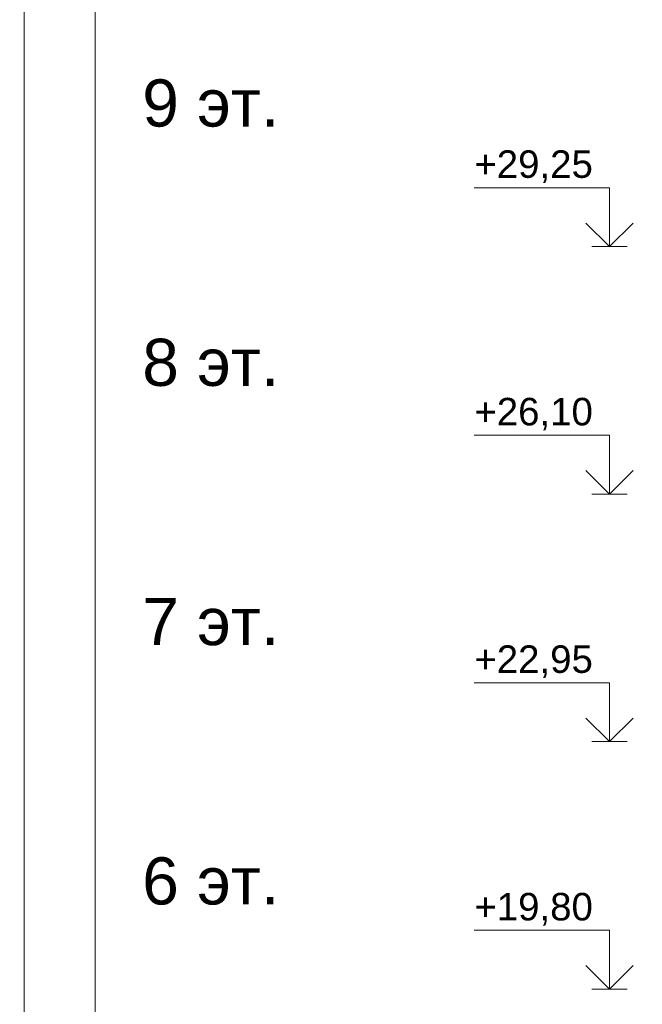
# Model space of a CAD drawing. Header units: millimetres. Extents: x -7244646 to -5701154, y 5723682 to 6071635.
# Tile 77 of 256: x -6411494 to -6403571, y 5759417 to 5771947. Entities that reach past the tile are written whole.
import ezdxf

# ---------------------------------------------------------------- set-up
doc = ezdxf.new("R2010")
doc.units = ezdxf.units.MM
doc.header["$MEASUREMENT"] = 0
for name, color, linetype, lineweight in [('0_Ном._пера__1', 7, 'Continuous', 0), ('АР-Чертеж-Оси_Осевые размеры.АР_Ном._пера__120', 7, 'Continuous', 0), ('АР-Чертеж-Размеры.АР_Ном._пера__1', 7, 'Continuous', 0)]:
    doc.layers.add(name, color=color, linetype=linetype, lineweight=lineweight)
doc.layers.add('АР-Чертеж-Оси_Осевые размеры.АР', color=7, linetype='Continuous')
doc.layers.add('АР-Чертеж-Размеры.АР', color=7, linetype='Continuous')
doc.styles.add('РЎР“Р•РќР•Р\xa0Р\x98Р\xa0_РЎРўР\x98Р›Р¬_2', font='arial.ttf')
doc.dimstyles.new('СГЕНЕРИР_СТИЛЬ__1', dxfattribs={"dimtxt": 500, "dimasz": 237.5, "dimexe": 0.18, "dimexo": 43263.067461, "dimgap": 0, "dimtad": 1, "dimlfac": 0.001, "dimzin": 0, "dimdsep": 46, "dimtxsty": 'РЎР“Р•РќР•Р\xa0Р\x98Р\xa0_РЎРўР\x98Р›Р¬_2', "dimblk": 'ARROWHEAD_6', "dimblk1": 'ARROWHEAD_6', "dimblk2": 'ARROWHEAD_6', "dimcen": 0.09, "dimclrd": 7, "dimclre": 7, "dimclrt": 7, "dimadec": 0, "dimazin": 0, "dimtfac": 1, "dimtdec": 4, "dimtmove": 2, "dimatfit": 3, "dimfxl": 1, "dimtolj": 1, "dimtzin": 0, "dimarcsym": 0})
doc.dimstyles.new('СГЕНЕРИР_СТИЛЬ__5', dxfattribs={"dimtxt": 500, "dimasz": 237.5, "dimexe": 0.18, "dimexo": 300000, "dimgap": 0, "dimtad": 1, "dimlfac": 0.001, "dimzin": 0, "dimdsep": 46, "dimtxsty": 'РЎР“Р•РќР•Р\xa0Р\x98Р\xa0_РЎРўР\x98Р›Р¬_2', "dimblk": 'ARROWHEAD_6', "dimblk1": 'ARROWHEAD_6', "dimblk2": 'ARROWHEAD_6', "dimcen": 0.09, "dimclrd": 7, "dimclre": 7, "dimclrt": 7, "dimadec": 0, "dimazin": 0, "dimtfac": 1, "dimtdec": 4, "dimtmove": 0, "dimatfit": 3, "dimfxl": 1, "dimtolj": 1, "dimtzin": 0, "dimarcsym": 0})

# ---------------------------------------------------------------- blocks, each defined once
blk = doc.blocks.new('*D52', base_point=(-7387333, 5739809))
at = {"layer": 'АР-Чертеж-Размеры.АР_Ном._пера__1', "color": 7, "linetype": 'Continuous', "lineweight": 0, "transparency": 16777216}
for p, q in [((-6411439, 5858499), (-6411439, 5858687)), ((-6411314, 5858374), (-6411564, 5858624)), ((-6388219, 5858499), (-6411674, 5858499)), ((-6411439, 5738589), (-6411439, 5858499)), ((-6411564, 5738714), (-6411314, 5738464)), ((-6411205, 5738589), (-6411674, 5738589)), ((-6411439, 5738402), (-6411439, 5738589))]:
    blk.add_line(p, q, dxfattribs=at)
at = {"layer": 'АР-Чертеж-Размеры.АР_Ном._пера__1', "color": 7, "lineweight": 0, "transparency": 16777216, "insert": (-6411889, 5853972), "char_height": 500, "attachment_point": 7, "rotation": 90, "style": 'РЎР“Р•РќР•Р\xa0Р\x98Р\xa0_РЎРўР\x98Р›Р¬_2'}
blk.add_mtext('\\A1;{\\pql;\\fArial|b0|i0|c204|p0;\\W1.000000;119,91}', dxfattribs=at)
blk = doc.blocks.new('ARROWHEAD_6')
at = {"color": 0, "linetype": 'Continuous', "lineweight": 0}
for p, q in [((0, 0), (-1, 0)), ((-0.5, -0.5), (0.5, 0.5))]:
    blk.add_line(p, q, dxfattribs=at)
blk = doc.blocks.new('Линейный Размер_15_3', base_point=(-6403988, 5747009))
at = {"layer": 'АР-Чертеж-Оси_Осевые размеры.АР_Ном._пера__120', "color": 7, "linetype": 'Continuous', "lineweight": 0}
for p, q in [((-6403988, 5769809), (-6405709, 5769809)), ((-6403988, 5769059), (-6403988, 5769809)), ((-6403988, 5769059), (-6404288, 5769359)), ((-6403688, 5769359), (-6403988, 5769059)), ((-6403988, 5769059), (-6404213, 5769059)), ((-6403988, 5769059), (-6403763, 5769059)), ((-6403988, 5766659), (-6405709, 5766659)), ((-6403988, 5765909), (-6403988, 5766659)), ((-6403988, 5765909), (-6404288, 5766209)), ((-6403688, 5766209), (-6403988, 5765909)), ((-6403988, 5765909), (-6404213, 5765909)), ((-6403988, 5765909), (-6403763, 5765909)), ((-6403988, 5763509), (-6405709, 5763509)), ((-6403988, 5762759), (-6403988, 5763509)), ((-6403988, 5762759), (-6404288, 5763059)), ((-6403688, 5763059), (-6403988, 5762759)), ((-6403988, 5762759), (-6404213, 5762759)), ((-6403988, 5762759), (-6403763, 5762759)), ((-6403988, 5760359), (-6405709, 5760359)), ((-6403988, 5759609), (-6403988, 5760359)), ((-6403988, 5759609), (-6404288, 5759909)), ((-6403688, 5759909), (-6403988, 5759609)), ((-6403988, 5759609), (-6404213, 5759609)), ((-6403988, 5759609), (-6403763, 5759609))]:
    blk.add_line(p, q, dxfattribs=at)
at = {"layer": 'АР-Чертеж-Оси_Осевые размеры.АР_Ном._пера__120', "color": 7, "lineweight": 0, "char_height": 350, "attachment_point": 7, "style": 'РЎР“Р•РќР•Р\xa0Р\x98Р\xa0_РЎРўР\x98Р›Р¬_2'}
for s, insert in [('\\A1;{\\pql;\\fArial|b0|i0|c204|p0;\\W1.000000;+29,25}', (-6405709, 5769869)), ('\\A1;{\\pql;\\fArial|b0|i0|c204|p0;\\W1.000000;+26,10}', (-6405709, 5766719)), ('\\A1;{\\pql;\\fArial|b0|i0|c204|p0;\\W1.000000;+22,95}', (-6405709, 5763569)), ('\\A1;{\\pql;\\fArial|b0|i0|c204|p0;\\W1.000000;+19,80}', (-6405709, 5760419))]:
    blk.add_mtext(s, dxfattribs=dict(at, insert=insert))
blk = doc.blocks.new('*D146', base_point=(-7387333, 5739809))
at = {"layer": '0_Ном._пера__1', "color": 7, "linetype": 'Continuous', "lineweight": 0, "transparency": 16777216}
for p, q in [((-6410409, 5853084), (-6410659, 5853334)), ((-6410534, 5853209), (-6410534, 5853397)), ((-6410299, 5853209), (-6410768, 5853209)), ((-6410534, 5743109), (-6410534, 5853209)), ((-6410659, 5743234), (-6410409, 5742984)), ((-6410299, 5743109), (-6410768, 5743109)), ((-6410534, 5742922), (-6410534, 5743109))]:
    blk.add_line(p, q, dxfattribs=at)
at = {"layer": '0_Ном._пера__1', "color": 7, "lineweight": 0, "transparency": 16777216, "insert": (-6410634, 5797136), "char_height": 500, "attachment_point": 7, "rotation": 90, "style": 'РЎР“Р•РќР•Р\xa0Р\x98Р\xa0_РЎРўР\x98Р›Р¬_2'}
blk.add_mtext('\\A1;{\\pql;\\fArial|b0|i0|c204|p0;\\W1.000000;110,10}', dxfattribs=at)

msp = doc.modelspace()

# ---------------------------------------------------------------- block references
at = {"layer": 'АР-Чертеж-Оси_Осевые размеры.АР', "color": 7, "linetype": 'Continuous', "lineweight": 0}
msp.add_blockref('Линейный Размер_15_3', (-6403987.61, 5747009.18), dxfattribs=at)

# ---------------------------------------------------------------- texts
at = {"layer": '0_Ном._пера__1', "color": 7, "linetype": 'Continuous', "lineweight": 0, "char_height": 600, "attachment_point": 5, "style": 'РЎР“Р•РќР•Р\xa0Р\x98Р\xa0_РЎРўР\x98Р›Р¬_2'}
for s, insert in [('\\A1;{\\pqc;\\fArial|b0|i0|c204|p0;\\W1.000000;9\\fArial|b0|i0|c204|p0;\\W1.000000; \\fArial|b0|i0|c204|p0;\\W1.000000;эт.}', (-6409062.817, 5770882.745)), ('\\A1;{\\pqc;\\fArial|b0|i0|c204|p0;\\W1.000000;8\\fArial|b0|i0|c204|p0;\\W1.000000; \\fArial|b0|i0|c204|p0;\\W1.000000;эт.}', (-6409062.817, 5767582.745)), ('\\A1;{\\pqc;\\fArial|b0|i0|c204|p0;\\W1.000000;7\\fArial|b0|i0|c204|p0;\\W1.000000; \\fArial|b0|i0|c204|p0;\\W1.000000;эт.}', (-6409062.817, 5764282.946)), ('\\A1;{\\pqc;\\fArial|b0|i0|c204|p0;\\W1.000000;6\\fArial|b0|i0|c204|p0;\\W1.000000; \\fArial|b0|i0|c204|p0;\\W1.000000;эт.}', (-6409062.817, 5760982.745))]:
    msp.add_mtext(s, dxfattribs=dict(at, insert=insert))

# ---------------------------------------------------------------- dimensions: what is measured, and where the dimension line sits
at = {"color": 7, "linetype": 'Continuous', "lineweight": 0}
dim = msp.add_linear_dim(base=(-6410533.559, 5853209.181), p1=(-6406170.064, 5743109.18), p2=(-6401574.763, 5853209.181), angle=90, dimstyle='СГЕНЕРИР_СТИЛЬ__5', dxfattribs=at)
dim.commit()
dim.dimension.update_dxf_attribs({"geometry": '*D146', "text_midpoint": (-6410883.559, 5798163.771), "dimtype": 160, "text_rotation": 90})
at = {"layer": 'АР-Чертеж-Размеры.АР', "color": 7, "linetype": 'Continuous', "lineweight": 0}
dim = msp.add_linear_dim(base=(-6411439.299, 5858499.18), p1=(-6410669.971, 5738589.18), p2=(-6383892.346, 5858499.18), angle=90, dimstyle='СГЕНЕРИР_СТИЛЬ__1', dxfattribs=at)
dim.commit()
dim.dimension.update_dxf_attribs({"geometry": '*D52', "text_midpoint": (-6412139.299, 5855000.125), "dimtype": 160, "text_rotation": 90})

doc.saveas('drawing.dxf')
